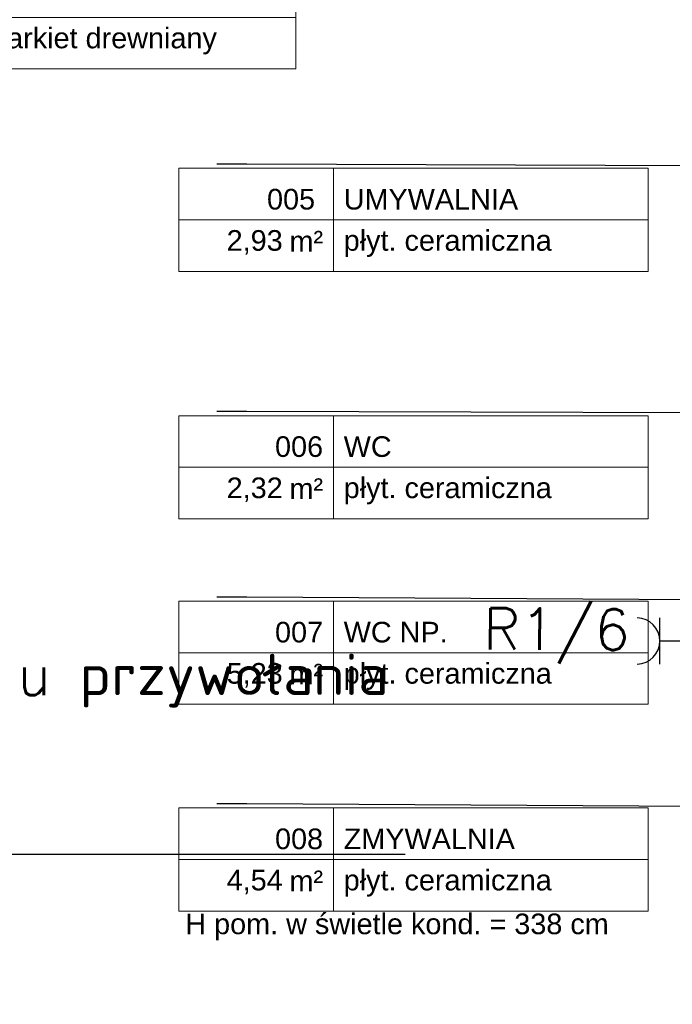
# Model space of a CAD drawing. Header units: millimetres. Extents: x 22250 to 51280, y -5012 to 7692.
# Tile 51 of 183: x 32452 to 32769, y 2465 to 2942. Entities that reach past the tile are written whole.
import ezdxf
from ezdxf import colors
from ezdxf.entities.mleader import LeaderData, LeaderLine
from ezdxf.enums import TextEntityAlignment as Align
from ezdxf.math import Vec2, Vec3

# ---------------------------------------------------------------- set-up
doc = ezdxf.new("R2010")
doc.units = ezdxf.units.MM
doc.layers.add('E_Gniazda', color=1, linetype='Continuous')
doc.layers.add('E_podklad', color=252, linetype='Continuous')
doc.layers.add('E_Obwody', color=3, linetype='Continuous', lineweight=13)
doc.styles.add('ARIAL', font='arial.ttf')
doc.styles.get("Standard").update_dxf_attribs({"font": 'arial.ttf'})

# ---------------------------------------------------------------- blocks, each defined once
blk = doc.blocks.new('*U211')
at = {"lineweight": 5}
for p, q in [((-75, -25), (-75, 25)), ((-75, 25), (0, 25)), ((0, 0), (0, 25)), ((0, 25), (152.71, 25)), ((152.71, 25), (152.71, -25)), ((-75, -25), (0, -25)), ((152.71, -25), (0, -25))]:
    blk.add_line(p, q, dxfattribs=at)
at = {"lineweight": 5, "ltscale": 18.5}
for p, q in [((0, 25), (0, -25)), ((-75, 0), (152.71, 0))]:
    blk.add_line(p, q, dxfattribs=at)
at = {"lineweight": 5, "ltscale": 18.5, "insert": (-5, -10.38), "char_height": 10, "attachment_point": 6, "style": 'ARIAL'}
blk.add_mtext('\\A1;m²', dxfattribs=at)
at = {"lineweight": 5, "style": 'ARIAL'}
blk.add_attdef('1NR', text='', height=10, dxfattribs=at).set_placement((-5, 5), align=Align.RIGHT)
blk.add_attdef('2POM', (5, 5), '', height=10, dxfattribs=at)
blk.add_attdef('4PL2', text='', height=10, dxfattribs=at).set_placement((-24.57, -5), align=Align.TOP_RIGHT)
blk.add_attdef('3POS', text='', height=10, dxfattribs=at).set_placement((5, -5), align=Align.TOP_LEFT)
blk = doc.blocks.new('_Dot')
at = {"color": 0, "linetype": 'ByBlock', "lineweight": -2}
blk.add_line((-0.5, 0), (-1, 0), dxfattribs=at)
at = {"color": 0, "linetype": 'ByBlock', "const_width": 0.5}
blk.add_lwpolyline([(-0.25, 0, 1), (0.25, 0, 1)], format="xyb", close=True, dxfattribs=at)

msp = doc.modelspace()

# ---------------------------------------------------------------- linework, layer by layer
at = {"layer": 'E_Gniazda'}
for p, q in [((32762.89, 2629.51), (32762.89, 2652.01)), ((32775.01, 2640.76), (32762.89, 2640.76))]:
    msp.add_line(p, q, dxfattribs=at)
msp.add_arc((32751.64, 2640.76), 11.25, 271.3915, 88.6085, dxfattribs=at)

# ---------------------------------------------------------------- block references
at = {"layer": 'E_podklad'}
for p, values in [((32433.61, 2943.26), {'1NR': '017', '2POM': 'SALA 1 - JADALNIA', '3POS': 'parkiet drewniany', '4PL2': '70,72'}), ((32604.59, 2845.06), {'1NR': '005 ', '2POM': 'UMYWALNIA', '3POS': 'płyt. ceramiczna', '4PL2': '2,93'}), ((32604.59, 2725.06), {'1NR': '006', '2POM': 'WC', '3POS': 'płyt. ceramiczna', '4PL2': '2,32'}), ((32604.59, 2635.06), {'1NR': '007', '2POM': 'WC NP.', '3POS': 'płyt. ceramiczna', '4PL2': '5,23'}), ((32604.59, 2534.79), {'1NR': '008', '2POM': 'ZMYWALNIA', '3POS': 'płyt. ceramiczna', '4PL2': '4,54'})]:
    msp.add_blockref('*U211', p, dxfattribs=at).add_auto_attribs(values)

# ---------------------------------------------------------------- texts
at = {"layer": 'E_Obwody', "linetype": 'Continuous', "lineweight": 20, "insert": (32677.29, 2656.74), "char_height": 20, "width": 38.2199, "attachment_point": 1, "rotation": 359.5659}
msp.add_mtext('{\\Fsimplex,bigfont|c0;R1/6}', dxfattribs=at)
at = {"layer": 'E_podklad', "insert": (32532.78, 2508.54), "char_height": 10, "attachment_point": 1}
msp.add_mtext_dynamic_manual_height_columns('H pom. w świetle kond. = 338 cm', width=254.3544, gutter_width=0, heights=[12.82], dxfattribs=at)

# ---------------------------------------------------------------- leaders
at = {"layer": 'E_Gniazda', "color": 30, "linetype": 'ByBlock', "lineweight": -3, "ltscale": 20}
ml = msp.add_multileader_mtext('Standard', dxfattribs=at)
ml.set_content('{\\Fsimplex|c0;Koncentrator systemu przywołania\\PP=0,2kW\\PR1/19}', color=30)
ml.set_leader_properties()
ml.build(insert=Vec2(0, 0))
ml.multileader.update_dxf_attribs({"text_left_attachment_type": 5, "text_right_attachment_type": 5})
ctx = ml.context
ctx.base_point, ctx.char_height, ctx.plane_origin = Vec3(32168.23, 2537.39), 20, Vec3(33022.93, 2034.04)
ctx.left_attachment, ctx.right_attachment = 5, 5
notes = []
notes.append((ctx, [(0, (1, 1, 0), (32160.23, 2537.39), (1, 0), 8, [(3, [(32107.19, 2464.54)], 0, [])])]))
ctx.mtext.insert, ctx.mtext.flow_direction = Vec3(32170.23, 2634.54), 5
at = {"layer": 'E_podklad'}
ml = msp.add_multileader_mtext('Standard', dxfattribs=at)
ml.set_content('', color=256)
ml.set_leader_properties()
ml.set_arrow_properties(name='DOT')
ml.build(insert=Vec2(0, 0))
ml.multileader.update_dxf_attribs({"arrow_head_size": 6})
ctx = ml.context
ctx.base_point, ctx.arrow_head_size, ctx.plane_origin = Vec3(32544.11, 2872.06), 6, Vec3(32327.58, 3337.77)
ctx.text_align_type = 2
notes.append((ctx, [(0, (1, 1, 0), (32562.64, 2872.06), (-1, 0), 14.52, [(0, [(33129.98, 2870.06)], 0, [])])]))
ctx.mtext.insert, ctx.mtext.alignment, ctx.mtext.flow_direction = Vec3(32546.11, 2872.06), 3, 5
ml = msp.add_multileader_mtext('Standard', dxfattribs=at)
ml.set_content('', color=256)
ml.set_leader_properties()
ml.set_arrow_properties(name='DOT')
ml.build(insert=Vec2(0, 0))
ml.multileader.update_dxf_attribs({"arrow_head_size": 6})
ctx = ml.context
ctx.base_point, ctx.arrow_head_size, ctx.plane_origin = Vec3(32544.11, 2752.06), 6, Vec3(32327.58, 3217.77)
ctx.text_align_type = 2
notes.append((ctx, [(0, (1, 1, 0), (32562.64, 2752.06), (-1, 0), 14.52, [(0, [(33222.17, 2750.06)], 0, [])])]))
ctx.mtext.insert, ctx.mtext.alignment, ctx.mtext.flow_direction = Vec3(32546.11, 2752.06), 3, 5
ml = msp.add_multileader_mtext('Standard', dxfattribs=at)
ml.set_content('', color=256)
ml.set_leader_properties()
ml.set_arrow_properties(name='DOT')
ml.build(insert=Vec2(0, 0))
ml.multileader.update_dxf_attribs({"arrow_head_size": 6})
ctx = ml.context
ctx.base_point, ctx.arrow_head_size, ctx.plane_origin = Vec3(32544.11, 2662.06), 6, Vec3(32327.58, 3127.77)
ctx.text_align_type = 2
notes.append((ctx, [(0, (1, 1, 0), (32562.64, 2662.06), (-1, 0), 14.52, [(0, [(32892.45, 2660.06)], 0, [])])]))
ctx.mtext.insert, ctx.mtext.alignment, ctx.mtext.flow_direction = Vec3(32546.11, 2662.06), 3, 5
ml = msp.add_multileader_mtext('Standard', dxfattribs=at)
ml.set_content('', color=256)
ml.set_leader_properties()
ml.set_arrow_properties(name='DOT')
ml.build(insert=Vec2(0, 0))
ml.multileader.update_dxf_attribs({"arrow_head_size": 6})
ctx = ml.context
ctx.base_point, ctx.arrow_head_size, ctx.plane_origin = Vec3(32544.11, 2561.79), 6, Vec3(32327.58, 3027.5)
ctx.text_align_type = 2
notes.append((ctx, [(0, (1, 1, 0), (32562.64, 2561.79), (-1, 0), 14.52, [(0, [(32892.45, 2559.79)], 0, [])])]))
ctx.mtext.insert, ctx.mtext.alignment, ctx.mtext.flow_direction = Vec3(32546.11, 2561.79), 3, 5
for ctx, leaders in notes:
    for number, flags, end, landing, length, lines in leaders:
        leader = LeaderData()
        leader.index, (leader.has_last_leader_line, leader.has_dogleg_vector, leader.attachment_direction) = number, flags
        leader.last_leader_point, leader.dogleg_vector, leader.dogleg_length = Vec3(end), Vec3(landing), length
        for number, points, colour, breaks in lines:
            line = LeaderLine()
            line.index, line.vertices, line.color, line.breaks = number, Vec3.list(points), colors.encode_raw_color(colour), breaks
            leader.lines.append(line)
        ctx.leaders.append(leader)

doc.saveas('drawing.dxf')
